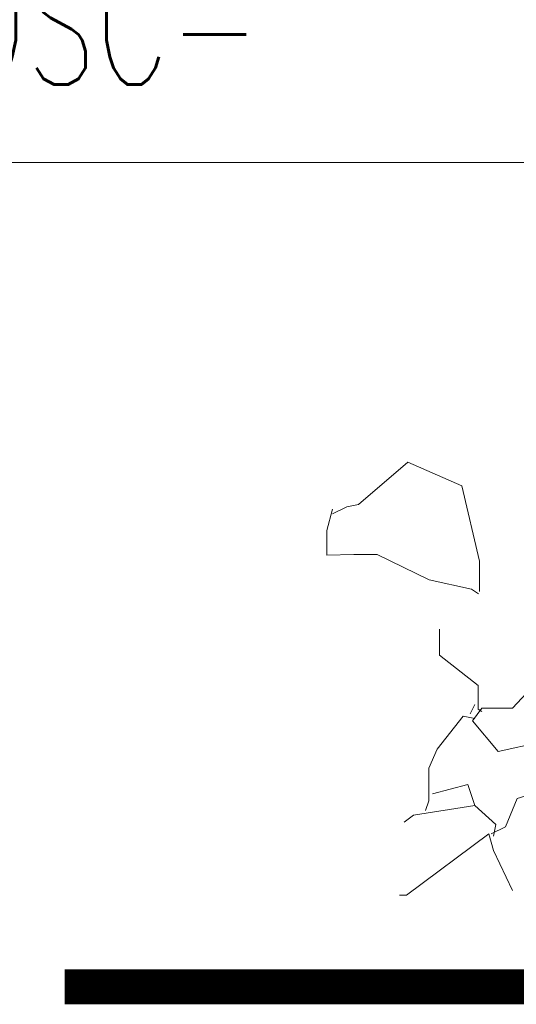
# Model space of a CAD drawing. Header units: millimetres. Extents: x 16698 to 93787, y -21104 to 39413.
# Tile 87 of 256: x 24472 to 24515, y 9746 to 9830. Entities that reach past the tile are written whole.
import ezdxf

# ---------------------------------------------------------------- set-up
doc = ezdxf.new("R2010")
doc.units = ezdxf.units.MM
doc.linetypes.add('HIDDEN', pattern=[9.525, 6.35, -3.175])
for name, color, linetype, lineweight in [('!MODUS_OPIS', 3, 'Continuous', 13), ('__MODUS_ŚCIANY', 2, 'Continuous', 35), ('_MODUS - zielen', 66, 'Continuous', 9), ('Opis', 8, 'Continuous', 13)]:
    doc.layers.add(name, color=color, linetype=linetype, lineweight=lineweight)
doc.styles.add('ARCHETYP', font='romans.shx', dxfattribs={"height": 15})

msp = doc.modelspace()

# ---------------------------------------------------------------- linework, layer by layer
at = {"layer": '!MODUS_OPIS', "linetype": 'HIDDEN', "ltscale": 2}
msp.add_lwpolyline([(25137.17444, 9747.23322), (24244.37684, 9747.23322)], dxfattribs=at)
at = {"layer": '__MODUS_ŚCIANY', "ltscale": 2, "const_width": 3}
msp.add_lwpolyline([(24476.35722, 9747.23322), (25137.17444, 9747.23322)], dxfattribs=at)
at = {"layer": '_MODUS - zielen', "transparency": 33554687}
for points in [[(24511.99595, 9781.1801), (24511.99595, 9783.80755), (24510.47958, 9790.27561), (24505.8311, 9792.2969), (24501.58564, 9788.65867), (24500.57579, 9788.45643), (24499.36291, 9787.85013)], [(24499.36291, 9788.25433), (24498.85746, 9786.43528), (24498.85746, 9784.31301), (24501.1817, 9784.3635), (24503.20338, 9784.3635), (24507.64989, 9782.19074), (24511.28852, 9781.38207), (24511.89443, 9780.97786)], [(24508.54632, 9777.95591), (24508.54632, 9775.73252), (24511.88041, 9773.10493), (24511.88041, 9771.08365), (24512.18389, 9770.88154)], [(24512.18389, 9771.18463), (24514.81162, 9771.18463), (24516.42843, 9772.9027), (24517.23737, 9771.48785), (24517.23737, 9768.25395), (24513.59874, 9767.44541), (24511.37601, 9770.073), (24512.18389, 9771.18463)], [(24511.57798, 9771.48785), (24511.17299, 9770.67944)], [(24511.57798, 9770.2751), (24510.56708, 9770.47721), (24508.34329, 9767.64751), (24507.63587, 9766.03043), (24507.63587, 9763.20074), (24507.33344, 9762.3922)], [(24507.93935, 9763.80704), (24510.97102, 9764.61559), (24511.57798, 9762.79653)], [(24519.4601, 9763.80704), (24517.84328, 9764.21138), (24515.21556, 9763.40284), (24514.20571, 9760.97748), (24512.99283, 9760.37118)], [(24513.1948, 9760.16894), (24513.39677, 9761.17959), (24511.57798, 9762.79653), (24506.32254, 9761.98799), (24505.5136, 9761.38169)], [(24514.81162, 9755.5202), (24513.1948, 9758.9562), (24512.79086, 9760.37118), (24505.71557, 9755.11586), (24505.10966, 9755.11586)]]:
    msp.add_lwpolyline(points, dxfattribs=at)
at = {"layer": 'Opis'}
msp.add_lwpolyline([(24368.60639, 9818.04113), (24531.96577, 9818.04113)], dxfattribs=at)

# ---------------------------------------------------------------- texts
at = {"layer": 'Opis', "style": 'ARCHETYP', "width": 0.7}
msp.add_text('SIATKA POD ROŚLINNOŚĆ-', height=10, rotation=360, dxfattribs=at).set_placement((24367.73573, 9824.74195))

doc.saveas('drawing.dxf')
